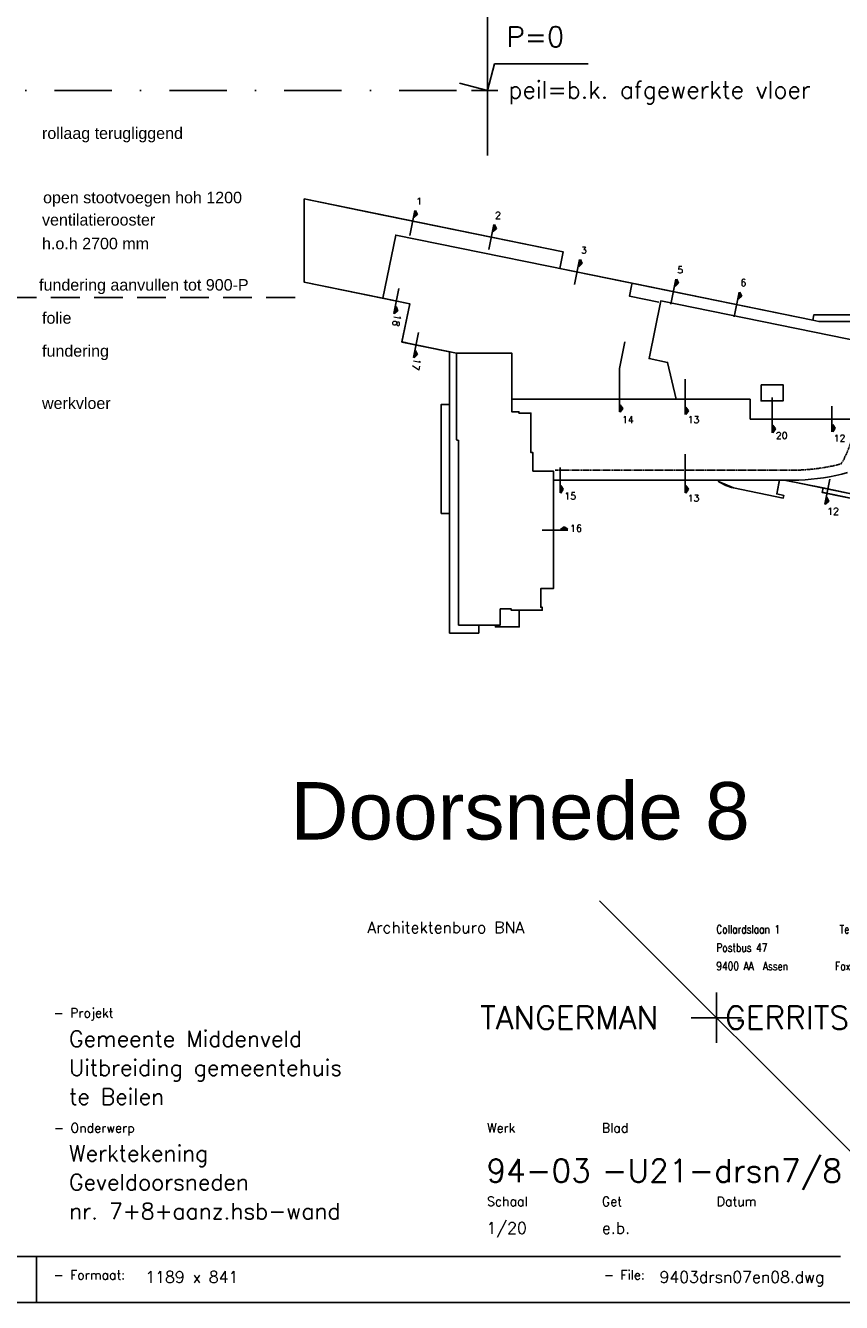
# Model space of a CAD drawing. Extents: x 0 to 317513, y 0 to 193913.
# Tile 55 of 69: x 274031 to 277584, y 87169 to 92729. Entities that reach past the tile are written whole.
import ezdxf
from ezdxf.enums import TextEntityAlignment as Align

# ---------------------------------------------------------------- set-up
doc = ezdxf.new("R2010")
doc.units = 0
doc.header["$LTSCALE"] = 20
doc.header["$MEASUREMENT"] = 0
for name, pattern in [('DASHDOT', [25, 12.5, -6.25, 0, -6.25]), ('DD1', [2.66667, 1.66667, -0.5, 0, -0.5]), ('HIDDEN', [9.375, 6.25, -3.125])]:
    doc.linetypes.add(name, pattern=pattern)
doc.layers.get('0').update_dxf_attribs({"linetype": 'CONTINUOUS'})
for name, color, linetype in [('_OMTREKSCHADUW', 2, 'CONTINUOUS'), ('_OMTREKTOT', 2, 'CONTINUOUS'), ('A--L02-A2-_LOGO', 2, 'CONTINUOUS'), ('A--L02-A3-_LOGO', 3, 'CONTINUOUS'), ('A--L02-A4-_LOGO', 4, 'CONTINUOUS'), ('A--L16D4_FUNDERING', 4, 'CONTINUOUS'), ('A--L21--', 3, 'CONTINUOUS'), ('A--L27A010_OPPERVL-DAK2E', 1, 'CONTINUOUS'), ('A--L27A1_DAKEN', 1, 'CONTINUOUS'), ('A--L27A2_DAKEN', 2, 'CONTINUOUS'), ('A--L27A4_DAKEN', 4, 'CONTINUOUS'), ('A--L27A8_DAKEN', 8, 'CONTINUOUS'), ('A--L27AC1_DAKEN', 1, 'HIDDEN'), ('A--L31--', 2, 'CONTINUOUS'), ('A--M01A1_MAATVOERING', 1, 'CONTINUOUS'), ('A--M01B1_HOOGTE_MAATV', 1, 'CONTINUOUS'), ('A--T$1A-_F123_20', 1, 'CONTINUOUS'), ('A--T$2A-_F123-_0_50MM', 4, 'CONTINUOUS'), ('A--T01A-25_TEKST', 2, 'CONTINUOUS'), ('A--T01A-35_TEKST', 3, 'CONTINUOUS'), ('A--T01A-70_TEKST', 5, 'CONTINUOUS'), ('A--T01A5_TEKST', 4, 'CONTINUOUS'), ('A--T01B2_HOOGTE_MAATV', 2, 'CONTINUOUS'), ('A--T01B3_HOOGTE_MAATV', 3, 'CONTINUOUS'), ('AL$8-A3-_DOORSNEDE', 3, 'CONTINUOUS'), ('AT$1A-25_TEKST', 2, 'CONTINUOUS'), ('CONTROL_POINTS', 7, 'CONTINUOUS'), ('STRAMIEN', 8, 'DD1'), ('X--L$2A-_KADER', 7, 'CONTINUOUS'), ('X--L$4A-_STEMPEL', 7, 'CONTINUOUS')]:
    doc.layers.add(name, color=color, linetype=linetype)
doc.styles.add('EB2', font='ARIAL.TTF')
doc.styles.add('HIEMSTRA', font='romans.shx')
doc.styles.add('HOOGTEXT', font='ROMANS.shx', dxfattribs={"height": 2.5})
doc.styles.add('ONDERHOEK_TEXT', font='ROMANS.shx', dxfattribs={"height": 2.5})
doc.styles.add('ONDERHOEK_TXT', font='romans.shx', dxfattribs={"width": 0.8})

# ---------------------------------------------------------------- blocks, each defined once
blk = doc.blocks.new('HOOGTEP')
at = {"layer": 'A--M01A1_MAATVOERING'}
for p, q in [((0, 0), (0.62, 2.33)), ((0.62, 2.33), (8.79, 2.33)), ((-2.41, 0.65), (0, 0))]:
    blk.add_line(p, q, dxfattribs=at)
at = {"layer": 'A--M01B1_HOOGTE_MAATV'}
blk.add_line((-1.38, 0), (0.91, 0), dxfattribs=at)
at = {"layer": 'A--T01B2_HOOGTE_MAATV', "style": 'HOOGTEXT', "flags": 4}
blk.add_attdef('TEKST', (1.84, -0.67), '', height=1.5, dxfattribs=at)
at = {"layer": 'A--T01B3_HOOGTE_MAATV', "style": 'HOOGTEXT', "flags": 4}
blk.add_attdef('HOOGTE', (1.67, 3.82), '', height=1.75, dxfattribs=at)
blk = doc.blocks.new('KA_A1STA')
at = {"layer": 'X--L$4A-_STEMPEL', "color": 1}
blk.add_line((-1169, 200), (-1179, 200), dxfattribs=at)
blk.add_lwpolyline([(-1179, -10), (-1179, 831), (9, 831), (9, -10)], close=True, dxfattribs=at)
at = {"layer": 'X--L$4A-_STEMPEL', "color": 4}
blk.add_lwpolyline([(-1, 0), (-1, 821), (-1169, 821), (-1169, 25)], dxfattribs=at)
blk = doc.blocks.new('9403OH')
at = {"layer": 'A--L02-A2-_LOGO'}
blk.add_line((0, 0), (-77.46, 77.46), dxfattribs=at)
at = {"layer": 'A--L02-A3-_LOGO'}
for q in [(-52, 57.5), (-57.5, 52), (-46.5, 52), (-52, 46.5)]:
    blk.add_line((-52, 52), q, dxfattribs=at)
at = {"layer": 'A--L02-A4-_LOGO'}
for p, q in [((0, 25), (0, 77.46)), ((-25, 0), (-196.26, 0))]:
    blk.add_line(p, q, dxfattribs=at)
at = {"layer": 'CONTROL_POINTS'}
blk.add_circle((-2, 2), 0.0123, dxfattribs=at)
at = {"layer": 'A--T01A-25_TEKST', "style": 'ONDERHOEK_TXT', "width": 0.8}
for s, p in [('Collardslaan 1', (-52.01, 70.34)), ('Tel. 0592-311415', (-25.15, 70.34)), ('Postbus 47', (-52.01, 66.34)), ('9400 AA  Assen', (-52.01, 62.34)), ('Fax 0592-314656', (-26.15, 62.34))]:
    blk.add_text(s, height=1.8, dxfattribs=at).set_placement(p)
at = {"layer": 'A--T01A-25_TEKST', "style": 'ONDERHOEK_TXT'}
for s, p in [('Werk', (-101.92, 27)), ('Blad', (-76.92, 27)), ('Schaal', (-101.92, 11)), ('Get', (-76.92, 11)), ('Datum', (-51.92, 11))]:
    blk.add_text(s, height=2, dxfattribs=at).set_placement(p)
at = {"layer": 'A--T01A-25_TEKST', "style": 'ONDERHOEK_TEXT', "flags": 4}
for tag, p in [('SCHAAL', (-102.04, 4.96)), ('GET.', (-76.91, 4.96)), ('DATUM', (-51.93, 4.96)), ('FORMAAT', (-176.31, -5.69)), ('FILE', (-64.37, -5.69))]:
    blk.add_attdef(tag, p, '', height=2.5, dxfattribs=at)
at = {"layer": 'A--T01A-35_TEKST', "style": 'ONDERHOEK_TXT'}
for s, height, p in [('Architektenburo BNA', 2.5, (-128, 70.4)), ('- Projekt', 2, (-196.29, 52.04)), ('- Onderwerp', 2, (-196.21, 27)), ('- Formaat:', 2, (-196.29, -5)), ('- File:', 2, (-76.49, -5))]:
    blk.add_text(s, height=height, dxfattribs=at).set_placement(p)
at = {"layer": 'A--T01A-35_TEKST', "style": 'ONDERHOEK_TEXT', "flags": 4}
for tag, p in [('PROJECT1', (-192.9, 45.66)), ('PROJECT2', (-192.9, 39.36)), ('PROJECT3', (-192.9, 33.06)), ('ONDERWERP1', (-192.9, 20.72)), ('ONDERWERP2', (-192.9, 14.42)), ('ONDERWERP3', (-192.9, 8.12))]:
    blk.add_attdef(tag, p, '', height=3.5, dxfattribs=at)
at = {"layer": 'A--T01A-70_TEKST', "style": 'ONDERHOEK_TXT'}
blk.add_text('TANGERMAN   GERRITSMA', height=5, dxfattribs=at).set_placement((-103.43, 49.5))
at = {"layer": 'A--T01A5_TEKST', "style": 'ONDERHOEK_TEXT', "flags": 4}
for tag, p in [('WERK_NR.', (-102.04, 16.2)), ('BLAD_NR.', (-76.91, 16.2))]:
    blk.add_attdef(tag, p, '', height=5, dxfattribs=at)
blk = doc.blocks.new('9403PLGR')
at = {"layer": '_OMTREKSCHADUW', "linetype": 'Continuous'}
blk.add_line((-6743, 80115), (-44302, 87791), dxfattribs=at)
at = {"layer": '_OMTREKTOT', "linetype": 'Continuous'}
blk.add_lwpolyline([(40148, 43296), (30852, 45190), (30852, 45190), (30981, 45827), (25365, 46971), (24669, 46971), (24260, 44962), (25290, 44752), (25211, 44360), (18010, 45827), (15810, 46771), (15810, 46971), (-8147, 46971), (-8147, 31233), (-9982, 31233), (-9982, 28513), (-9762, 28513), (-9762, 28073), (-13112, 28073), (-13113, 25672), (-16564, 25672), (-16564, 25920), (-18983, 25920), (-18983, 24758), (-23207, 24758), (-23207, 42123), (-24427, 42123), (-24427, 57963), (-23207, 57963), (-23207, 65600), (-30131, 67010), (-28999, 72568), (-44318, 75689), (-44302, 87791), (-6743, 80115), (-7236, 77689), (29480, 70198), (29632, 70943), (41106, 70943)], dxfattribs=at)
at = {"layer": 'A--L21--'}
blk.add_lwpolyline([(13837, 58704), (-14183, 58704), (-14183, 65396), (-22207, 65396), (-29521, 66886, -0.0117907), (-30127, 67027), (-28999, 72568), (-32887, 73360), (-31020, 82522), (3275, 75554), (3191, 75145), (3191, 75145), (2891, 73675), (7150, 72811)], format="xyb", dxfattribs=at)
blk.add_lwpolyline([(13837, 58704), (-14183, 58704), (-14183, 65396), (-22207, 65396), (-29521, 66886, -0.0117907), (-30127, 67027), (-28999, 72568), (-32887, 73360), (-31020, 82522), (3275, 75554), (3191, 75145), (3191, 75145), (2891, 73675), (7150, 72811)], format="xyb", dxfattribs=at)
at = {"layer": 'A--L27A010_OPPERVL-DAK2E'}
blk.add_lwpolyline([(-22207, 65396), (-22207, 52803), (-21912, 52723), (-21912, 25920), (-15862, 25920), (-15862, 28263), (-14272, 28263), (-14272, 28073), (-9762, 28073), (-9762, 28513), (-9982, 28513), (-9982, 31233), (-8147, 31233), (-8147, 48268), (-11132, 48268), (-11132, 50968), (-11402, 50968), (-11402, 56693), (-13157, 56693), (-13157, 56893), (-14183, 56893), (-14183, 65396), (-14183, 61129), (-14183, 65396), (-22207, 65396), (-22207, 52803), (-21912, 52723), (-21912, 25920), (-15862, 25920), (-15862, 28263), (-14272, 28263), (-14272, 28073), (-9762, 28073), (-9762, 28513), (-9982, 28513), (-9982, 31233), (-8147, 31233), (-8147, 48268), (-11132, 48268), (-11132, 50968), (-11132, 50968), (-11402, 50968), (-11402, 56693), (-13157, 56693), (-13157, 56893), (-14183, 56893), (-14183, 65396)], close=True, dxfattribs=at)
blk.add_lwpolyline([(-22207, 65396), (-22207, 52803), (-21912, 52723), (-21912, 25920), (-15862, 25920), (-15862, 28263), (-14272, 28263), (-14272, 28073), (-9762, 28073), (-9762, 28513), (-9982, 28513), (-9982, 31233), (-8147, 31233), (-8147, 48268), (-11132, 48268), (-11132, 50968), (-11402, 50968), (-11402, 56693), (-13157, 56693), (-13157, 56893), (-14183, 56893), (-14183, 65396), (-14183, 61129), (-14183, 65396), (-22207, 65396), (-22207, 52803), (-21912, 52723), (-21912, 25920), (-15862, 25920), (-15862, 28263), (-14272, 28263), (-14272, 28073), (-9762, 28073), (-9762, 28513), (-9982, 28513), (-9982, 31233), (-8147, 31233), (-8147, 48268), (-11132, 48268), (-11132, 50968), (-11132, 50968), (-11402, 50968), (-11402, 56693), (-13157, 56693), (-13157, 56893), (-14183, 56893), (-14183, 65396)], close=True, dxfattribs=at)
at = {"layer": 'A--L27A1_DAKEN'}
for points in [[(30794, 45865), (36229, 44758)], [(30794, 45865), (36229, 44758)], [(40148, 43296), (31044, 45151)], [(40148, 43296), (31044, 45151)]]:
    blk.add_lwpolyline(points, dxfattribs=at)
at = {"layer": 'A--L27A2_DAKEN'}
for p, q in [((29480, 70198), (3520, 75503)), ((29480, 70198), (3520, 75503)), ((27487, 46971), (-7947, 46971)), ((27487, 46971), (-7947, 46971)), ((24629, 46771), (24260, 44962)), ((24629, 46771), (24260, 44962)), ((18010, 45827), (25211, 44360)), ((18010, 45827), (25211, 44360)), ((25290, 44752), (24260, 44962)), ((25290, 44752), (24260, 44962)), ((25211, 44360), (25290, 44752)), ((25211, 44360), (25290, 44752))]:
    blk.add_line(p, q, dxfattribs=at)
for points in [[(-7191, 77923), (-6743, 80115), (-34966, 85857), (-44302, 87791), (-44318, 75689), (-33132, 73410)], [(-7191, 77923), (-6743, 80115), (-34966, 85857), (-44302, 87791), (-44318, 75689), (-33132, 73410)], [(41106, 66381), (41106, 70943), (29887, 70943), (29632, 70943), (29480, 70198), (30387, 70013), (40356, 70013), (40356, 66533)], [(41106, 66381), (41106, 70943), (29887, 70943), (29632, 70943), (29480, 70198), (30387, 70013), (40356, 70013), (40356, 66533)], [(30794, 45865), (26592, 46721)], [(30794, 45865), (26592, 46721)]]:
    blk.add_lwpolyline(points, dxfattribs=at)
blk.add_lwpolyline([(40148, 50729), (40148, 50979), (39517, 50979, -0.0938583), (36229, 44758), (30981, 45827), (30852, 45190), (31044, 45151), (40148, 43296)], format="xyb", close=True, dxfattribs=at)
blk.add_lwpolyline([(40148, 50729), (40148, 50979), (39517, 50979, -0.0938583), (36229, 44758), (30981, 45827), (30852, 45190), (31044, 45151), (40148, 43296)], format="xyb", close=True, dxfattribs=at)
for centre, radius, start, end in [((19537, 52419), 6767, 236.57722, 256.96153), ((19537, 52419), 6767, 236.57722, 256.96153), ((26436, 76864), 29912, 272.01471, 285.75089), ((26436, 76864), 29912, 272.01471, 285.75089)]:
    blk.add_arc(centre, radius, start, end, dxfattribs=at)
at = {"layer": 'A--L27A4_DAKEN'}
for points in [[(20418, 58704), (9687, 58704), (8413, 64055), (5733, 64601), (7440, 72983), (41838, 65976), (39772, 55832), (20418, 55833)], [(20418, 58704), (9687, 58704), (8413, 64055), (5733, 64601), (7440, 72983), (41838, 65976), (39772, 55832), (20418, 55833)], [(21991, 60818), (21991, 58468), (25192, 58468), (25192, 60818)], [(21991, 60818), (21991, 58468), (25192, 58468), (25192, 60818)]]:
    blk.add_lwpolyline(points, close=True, dxfattribs=at)
at = {"layer": 'A--L27A8_DAKEN'}
for points in [[(-23207, 57963), (-23207, 65450)], [(-23207, 57963), (-23207, 65450)], [(-18983, 25670), (-18983, 24758), (-22207, 24758), (-23207, 24758), (-23207, 65396)], [(-18983, 25670), (-18983, 24758), (-22207, 24758), (-23207, 24758), (-23207, 65396)], [(-23457, 42123), (-24427, 42123), (-24427, 57963), (-23457, 57963)], [(-16564, 25795), (-16564, 25673), (-13112, 25672), (-13112, 27823)], [(-16564, 25795), (-16564, 25673), (-13112, 25672), (-13112, 27823)]]:
    blk.add_lwpolyline(points, dxfattribs=at)
at = {"layer": 'A--L27AC1_DAKEN'}
blk.add_line((27487, 48421), (-7947, 48421), dxfattribs=at)
blk.add_line((27487, 48421), (-7947, 48421), dxfattribs=at)
for centre, radius, start, end in [((21450, 56550), 14156, 329.31437, 356.08063), ((21450, 56550), 14156, 329.31437, 356.08063), ((26436, 76864), 28462, 272.01471, 284.62958), ((26436, 76864), 28462, 272.01471, 284.62958)]:
    blk.add_arc(centre, radius, start, end, dxfattribs=at)
at = {"layer": 'AL$8-A3-_DOORSNEDE', "ltscale": 0.1}
for p, q in [((-29002, 82491), (-28265, 86109)), ((-17538, 80427), (-16801, 84045)), ((-5085, 75369), (-4348, 78987)), ((8902, 72513), (9639, 76131)), ((-30574, 74773), (-31311, 71155)), ((18079, 70644), (18816, 74262)), ((-27730, 68405), (-28467, 64787)), ((10968, 61604), (10968, 56495)), ((23592, 58961), (23592, 53852)), ((32282, 57679), (32282, 53986)), ((10968, 50710), (10968, 45125)), ((-7192, 48817), (-7192, 45125)), ((31976, 47088), (31239, 43470)), ((-9764, 39703), (-6072, 39716))]:
    blk.add_line(p, q, dxfattribs=at)
at = {"layer": 'AL$8-A3-_DOORSNEDE'}
for p, q in [((-28366, 85060), (-28151, 86115)), ((-27893, 85513), (-28366, 85060)), ((-27966, 85528), (-28345, 85166)), ((-28277, 85231), (-28136, 85924)), ((-28209, 85295), (-28099, 85837)), ((-28173, 86010), (-27966, 85528)), ((-28151, 86115), (-27893, 85513)), ((-28142, 85360), (-28062, 85751)), ((-28074, 85425), (-28025, 85665)), ((-28007, 85490), (-27988, 85579)), ((-16902, 82997), (-16687, 84052)), ((-16428, 83450), (-16902, 82997)), ((-16502, 83465), (-16880, 83102)), ((-16812, 83167), (-16671, 83860)), ((-16745, 83232), (-16634, 83774)), ((-16708, 83946), (-16502, 83465)), ((-16687, 84052), (-16428, 83450)), ((-16677, 83297), (-16598, 83688)), ((-16610, 83361), (-16561, 83602)), ((-16542, 83426), (-16524, 83516)), ((-4450, 77938), (-4235, 78993)), ((-3976, 78391), (-4450, 77938)), ((-4050, 78406), (-4428, 78044)), ((-4360, 78109), (-4219, 78801)), ((-4293, 78173), (-4182, 78715)), ((-4256, 78887), (-4050, 78406)), ((-4235, 78993), (-3976, 78391)), ((-4225, 78238), (-4145, 78629)), ((-4157, 78303), (-4108, 78543)), ((-4090, 78368), (-4072, 78457)), ((9537, 75082), (9752, 76137)), ((9731, 76031), (9937, 75550)), ((9752, 76137), (10011, 75535)), ((10011, 75535), (9537, 75082)), ((9937, 75550), (9559, 75188)), ((9627, 75253), (9768, 75945)), ((9694, 75317), (9805, 75859)), ((9762, 75382), (9842, 75773)), ((9830, 75447), (9879, 75687)), ((9897, 75512), (9915, 75601)), ((18715, 73213), (18930, 74268)), ((18909, 74162), (19115, 73681)), ((18930, 74268), (19189, 73666)), ((19189, 73666), (18715, 73213)), ((19115, 73681), (18737, 73319)), ((18804, 73384), (18946, 74076)), ((18872, 73448), (18982, 73990)), ((18940, 73513), (19019, 73904)), ((19007, 73578), (19056, 73818)), ((19075, 73643), (19093, 73732)), ((-30994, 72160), (-31209, 71104)), ((-31209, 71104), (-30736, 71557)), ((-31188, 71210), (-30809, 71572)), ((-30979, 71968), (-31120, 71275)), ((-30942, 71882), (-31052, 71340)), ((-30809, 71572), (-31016, 72054)), ((-30736, 71557), (-30994, 72160)), ((-30905, 71796), (-30985, 71404)), ((-30868, 71710), (-30917, 71469)), ((-30831, 71624), (-30849, 71534)), ((-28150, 65792), (-28365, 64736)), ((-28365, 64736), (-27892, 65190)), ((-28344, 64842), (-27965, 65205)), ((-28135, 65600), (-28276, 64907)), ((-28098, 65514), (-28208, 64972)), ((-27965, 65205), (-28172, 65686)), ((-27892, 65190), (-28150, 65792)), ((-28061, 65428), (-28141, 65037)), ((-28024, 65342), (-28073, 65101)), ((-27987, 65256), (-28006, 65166)), ((1920, 57367), (1547, 57906)), ((1547, 57906), (1547, 56829)), ((1845, 57367), (1547, 57798)), ((1600, 57721), (1600, 57014)), ((1653, 57644), (1653, 57091)), ((1707, 57567), (1707, 57168)), ((1760, 57490), (1760, 57244)), ((11451, 57033), (11078, 57572)), ((11078, 57572), (11078, 56495)), ((11376, 57033), (11078, 57464)), ((1547, 56829), (1920, 57367)), ((1547, 56937), (1845, 57367)), ((1813, 57413), (1813, 57321)), ((11078, 56495), (11451, 57033)), ((11078, 56603), (11376, 57033)), ((11131, 57387), (11131, 56680)), ((11185, 57310), (11185, 56757)), ((11238, 57233), (11238, 56834)), ((11291, 57156), (11291, 56910)), ((11345, 57079), (11345, 56987)), ((24075, 54391), (23702, 54929)), ((23702, 54929), (23702, 53852)), ((24000, 54391), (23702, 54821)), ((23702, 53852), (24075, 54391)), ((23702, 53960), (24000, 54391)), ((23755, 54744), (23755, 54037)), ((23808, 54667), (23808, 54114)), ((23862, 54590), (23862, 54191)), ((23915, 54513), (23915, 54268)), ((23968, 54436), (23968, 54345)), ((32766, 54496), (32392, 55034)), ((32392, 55034), (32392, 53957)), ((32691, 54496), (32392, 54926)), ((32392, 53957), (32766, 54496)), ((32392, 54065), (32691, 54496)), ((32446, 54849), (32446, 54142)), ((32499, 54772), (32499, 54219)), ((32552, 54695), (32552, 54296)), ((32606, 54618), (32606, 54373)), ((32659, 54541), (32659, 54450)), ((-6709, 45634), (-7082, 46173)), ((-7082, 46173), (-7082, 45096)), ((-6784, 45634), (-7082, 46065)), ((-7082, 45096), (-6709, 45634)), ((-7082, 45204), (-6784, 45634)), ((-7029, 45988), (-7029, 45281)), ((-6975, 45911), (-6975, 45358)), ((-6922, 45834), (-6922, 45435)), ((-6869, 45757), (-6869, 45511)), ((-6815, 45680), (-6815, 45588)), ((11451, 45634), (11078, 46173)), ((11078, 46173), (11078, 45096)), ((11376, 45634), (11078, 46065)), ((11078, 45096), (11451, 45634)), ((11078, 45204), (11376, 45634)), ((11131, 45988), (11131, 45281)), ((11185, 45911), (11185, 45358)), ((11238, 45834), (11238, 45435)), ((11291, 45757), (11291, 45511)), ((11345, 45680), (11345, 45588)), ((31556, 44474), (31341, 43419)), ((31341, 43419), (31814, 43872)), ((31363, 43525), (31741, 43887)), ((31571, 44282), (31430, 43589)), ((31608, 44196), (31498, 43654)), ((31741, 43887), (31534, 44368)), ((31814, 43872), (31556, 44474)), ((31645, 44110), (31565, 43719)), ((31682, 44024), (31633, 43784)), ((31719, 43938), (31701, 43848)), ((-6583, 40198), (-7120, 39822)), ((-7120, 39822), (-6043, 39826)), ((-6583, 40123), (-7012, 39823)), ((-6935, 39876), (-6228, 39879)), ((-6859, 39930), (-6305, 39932)), ((-6782, 39984), (-6383, 39985)), ((-6705, 40037), (-6460, 40038)), ((-6628, 40091), (-6537, 40091)), ((-6043, 39826), (-6583, 40198)), ((-6151, 39826), (-6583, 40123))]:
    blk.add_line(p, q, dxfattribs=at)
at = {"layer": 'AL$8-A3-_DOORSNEDE', "ltscale": 0.1}
blk.add_lwpolyline([(2226, 67044), (1436, 63174), (1436, 56858)], dxfattribs=at)
at = {"layer": 'AT$1A-25_TEKST', "style": 'HIEMSTRA'}
for s, p in [('1', (-28075, 86959)), ('2', (-16610, 84896)), ('3', (-4158, 79837)), ('5', (9829, 76981)), ('6', (19007, 75112)), ('14', (1794, 55252)), ('13', (11325, 55252)), ('20', (24128, 52941)), ('12', (32523, 52559)), ('15', (-6563, 44164)), ('13', (11325, 43853)), ('12', (31580, 41941))]:
    blk.add_text(s, height=1000, dxfattribs=at).set_placement(p)
for s, rotation, p in [('18', 258.48629, (-31203, 71063)), ('17', 258.48629, (-28359, 64695)), ('16', 0.20629, (-5732, 39452))]:
    blk.add_text(s, height=1000, rotation=rotation, dxfattribs=at).set_placement(p)
blk = doc.blocks.new('A$C763C1264')
at = {"xscale": 0.03, "yscale": 0.03, "zscale": 0.03}
blk.add_blockref('9403PLGR', (10574, -282.5), dxfattribs=at)

msp = doc.modelspace()

# ---------------------------------------------------------------- linework, layer by layer
at = {"layer": 'A--L16D4_FUNDERING', "linetype": 'HIDDEN'}
msp.add_line((275204.47, 91545.9), (273713.46, 91545.9), dxfattribs=at)
at = {"layer": 'STRAMIEN', "linetype": 'Continuous'}
msp.add_line((276041.87, 107984.65), (276041.87, 92163.71), dxfattribs=at)
at = {"layer": 'STRAMIEN', "linetype": 'DASHDOT'}
msp.add_line((270656.59, 92445.9), (276142.8, 92445.9), dxfattribs=at)

# ---------------------------------------------------------------- block references
at = {"xscale": 50, "yscale": 50, "zscale": 50}
msp.add_blockref('HOOGTEP', (276041.87, 92445.9), dxfattribs=at).add_auto_attribs({'TEKST': 'peil=b.k. afgewerkte vloer', 'HOOGTE': 'P=0'})
msp.add_blockref('A$C763C1264', (266000.02, 89623.56))
at = {"layer": 'A--L31--'}
ref = msp.add_blockref('9403OH', (278079.09, 87369.4), dxfattribs=dict(at, xscale=20, yscale=20, zscale=20))
ref.add_attrib('PROJECT1', 'Gemeente Middenveld', (274221.08, 88282.59), dxfattribs={"layer": 'A--T01A-35_TEKST', "height": 70, "style": 'ONDERHOEK_TEXT', "flags": 4})
ref.add_attrib('PROJECT2', 'Uitbreiding gemeentehuis', (274221.08, 88156.59), dxfattribs={"layer": 'A--T01A-35_TEKST', "height": 70, "style": 'ONDERHOEK_TEXT', "flags": 4})
ref.add_attrib('PROJECT3', 'te Beilen', (274221.08, 88030.59), dxfattribs={"layer": 'A--T01A-35_TEKST', "height": 70, "style": 'ONDERHOEK_TEXT', "flags": 4})
ref.add_attrib('ONDERWERP1', 'Werktekening', (274221.08, 87783.84), dxfattribs={"layer": 'A--T01A-35_TEKST', "height": 70, "style": 'ONDERHOEK_TEXT', "flags": 4})
ref.add_attrib('ONDERWERP2', 'Geveldoorsneden', (274221.08, 87657.84), dxfattribs={"layer": 'A--T01A-35_TEKST', "height": 70, "style": 'ONDERHOEK_TEXT', "flags": 4})
ref.add_attrib('ONDERWERP3', 'nr. 7+8+aanz.hsb-wand', (274221.08, 87531.84), dxfattribs={"layer": 'A--T01A-35_TEKST', "height": 70, "style": 'ONDERHOEK_TEXT', "flags": 4})
ref.add_attrib('WERK_NR.', '94-03', (276038.24, 87693.35), dxfattribs={"layer": 'A--T01A5_TEKST', "height": 99.96, "style": 'ONDERHOEK_TEXT', "flags": 4})
ref.add_attrib('BLAD_NR.', '-U21-drsn7/8', (276540.9, 87693.35), dxfattribs={"layer": 'A--T01A5_TEKST', "height": 99.96, "style": 'ONDERHOEK_TEXT', "flags": 4})
ref.add_attrib('SCHAAL', '1/20', (276038.24, 87468.52), dxfattribs={"layer": 'A--T01A-25_TEKST', "height": 49.98, "style": 'ONDERHOEK_TEXT', "flags": 4})
ref.add_attrib('GET.', 'e.b.', (276540.9, 87468.52), dxfattribs={"layer": 'A--T01A-25_TEKST', "height": 49.98, "style": 'ONDERHOEK_TEXT', "flags": 4})
ref.add_attrib('FORMAAT', '1189 x 841', (274552.82, 87255.52), dxfattribs={"layer": 'A--T01A-25_TEKST', "height": 49.98, "style": 'ONDERHOEK_TEXT', "flags": 4})
ref.add_attrib('FILE', '9403drsn07en08.dwg', (276791.62, 87255.52), dxfattribs={"layer": 'A--T01A-25_TEKST', "height": 49.98, "style": 'ONDERHOEK_TEXT', "flags": 4})
at = {"layer": 'X--L$2A-_KADER', "xscale": 20, "yscale": 20, "rotation": 90}
msp.add_blockref('KA_A1STA', (278079.09, 110749.4), dxfattribs=at)

# ---------------------------------------------------------------- texts
at = {"layer": 'A--T$1A-_F123_20', "style": 'EB2'}
for s, p in [('rollaag terugliggend', (274103.03, 92235.78)), ('open stootvoegen hoh 1200', (274107.65, 91955.58)), ('ventilatierooster', (274103.03, 91858.55)), ('h.o.h 2700 mm', (274103.03, 91755.23)), ('folie', (274103.03, 91431.08)), ('fundering', (274103.03, 91287.81)), ('werkvloer', (274103.03, 91060.03))]:
    msp.add_text(s, height=50, dxfattribs=at).set_placement(p)
msp.add_text('fundering aanvullen tot 900-P', height=50, dxfattribs=at).set_placement((275002.59, 91575.27), align=Align.RIGHT)
at = {"layer": 'A--T$2A-_F123-_0_50MM', "style": 'EB2'}
msp.add_text('Doorsnede 8', height=250, dxfattribs=at).set_placement((275184.95, 89185.19))

doc.saveas('drawing.dxf')
